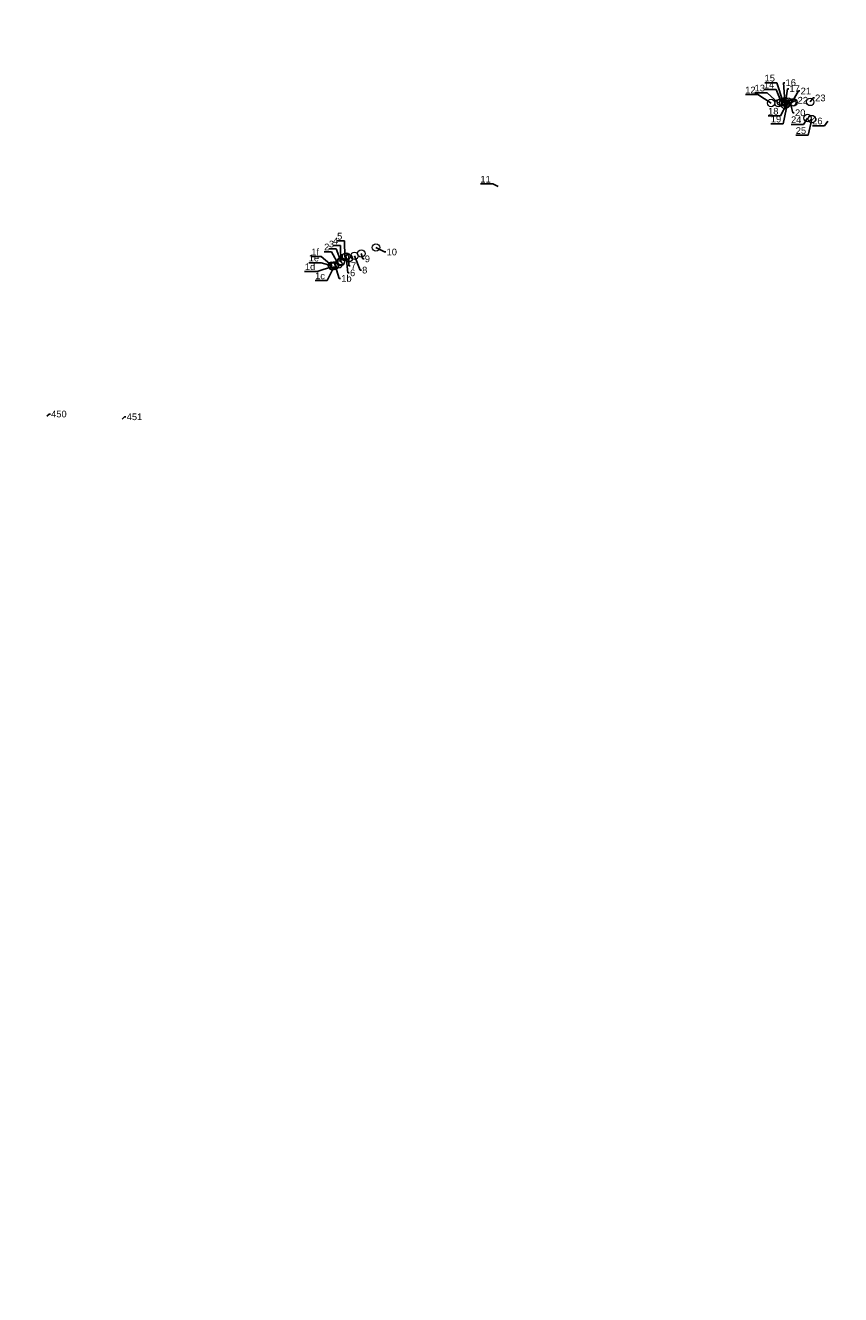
# Model space of a CAD drawing. Extents: x 5550606 to 5555059, y 5709169 to 5713510.
# Tile 11 of 33: x 5551725 to 5551945, y 5711100 to 5711442. Entities that reach past the tile are written whole.
import ezdxf
from ezdxf import colors
from ezdxf.entities.mleader import LeaderData, LeaderLine
from ezdxf.math import Vec2, Vec3

# ---------------------------------------------------------------- set-up
doc = ezdxf.new("R2010")
doc.units = 0
doc.layers.add('z_drzewa', color=96, linetype='Continuous', lineweight=20)
doc.layers.add('z_drzewa-etykiety', color=96, linetype='Continuous', lineweight=9)
doc.layers.add('z_krzewy', color=102, linetype='Continuous')
doc.styles.add('Z_Opisy', font='arial.ttf', dxfattribs={"height": 1.2})

msp = doc.modelspace()

# ---------------------------------------------------------------- hatches: boundary and pattern name
at = {"layer": 'z_krzewy'}
h = msp.add_hatch(dxfattribs=at)
h.set_pattern_fill('GOST_GLASS', color=256, scale=0.2, style=0)
edge = h.paths.add_edge_path(flags=0)
edge.add_arc((5550761.54, 5713012.89), 1, 0, 360)
h.paths.add_polyline_path([(5550767.63, 5713087.78), (5550770.12, 5713087.39), (5550770.07, 5713087.08), (5550767.81, 5713071.02), (5550767.28, 5713066.11), (5550765.8, 5713055.98), (5550762.01, 5713039.19), (5550757.66, 5713008.72), (5550754.17, 5712985.46), (5550748.88, 5712955.64), (5550745.15, 5712930.49), (5550741.24, 5712902.93), (5550740.75, 5712899.67), (5550737.97, 5712900.04), (5550738.57, 5712903.94), (5550742.83, 5712930.84), (5550746.78, 5712955.93), (5550751.53, 5712985.76), (5550755.23, 5713009.36), (5550763.66, 5713063.15), (5550764.1, 5713066.01), (5550764.94, 5713071.22)], flags=16)
edge = h.paths.add_edge_path()
edge.add_line((5550792.87, 5713210.34), (5550791.95, 5713205.42))
edge.add_line((5550791.95, 5713205.42), (5550794.32, 5713205.05))
edge.add_line((5550794.32, 5713205.05), (5550795.09, 5713209.99))
edge.add_line((5550795.09, 5713209.99), (5550792.88, 5713210.33))
edge.add_line((5550731.26, 5712827.38), (5550730.36, 5712822.28))
edge.add_line((5550730.36, 5712822.28), (5550733.33, 5712821.88))
edge.add_line((5550733.33, 5712821.88), (5550734.16, 5712826.99))
edge.add_line((5550734.16, 5712826.99), (5550731.26, 5712827.37))
edge.add_line((5553907.12, 5710758.21), (5553906.77, 5710759.41))
edge.add_line((5553906.77, 5710759.41), (5553906.55, 5710760.38))
edge.add_line((5553906.55, 5710760.38), (5553906.38, 5710761.26))
edge.add_line((5553906.38, 5710761.26), (5553906.22, 5710762.77))
edge.add_line((5553906.22, 5710762.77), (5553906.12, 5710766.51))
edge.add_line((5553906.12, 5710766.51), (5553906.03, 5710771.28))
edge.add_line((5553906.03, 5710771.28), (5553905.92, 5710777.5))
edge.add_line((5553905.92, 5710777.5), (5553905.77, 5710784.82))
edge.add_line((5553905.77, 5710784.82), (5553905.62, 5710794.17))
edge.add_line((5553905.62, 5710794.17), (5553905.32, 5710809.7))
edge.add_line((5553905.32, 5710809.7), (5553903.92, 5710834.46))
edge.add_line((5553903.92, 5710834.46), (5553903.54, 5710838))
edge.add_line((5553903.54, 5710838), (5553905.59, 5710837.61))
edge.add_line((5553905.59, 5710837.61), (5553905.32, 5710833.12))
edge.add_line((5553905.32, 5710833.12), (5553905.19, 5710820.9))
edge.add_line((5553905.19, 5710820.9), (5553906.2, 5710801.94))
edge.add_line((5553906.2, 5710801.94), (5553906.52, 5710791.72))
edge.add_line((5553906.52, 5710791.72), (5553906.84, 5710779.2))
edge.add_line((5553906.84, 5710779.2), (5553907.02, 5710767.56))
edge.add_line((5553907.02, 5710767.56), (5553907.36, 5710763.06))
edge.add_line((5553907.36, 5710763.06), (5553907.82, 5710758.16))
edge.add_line((5553907.82, 5710758.16), (5553907.11, 5710758.21))

# ---------------------------------------------------------------- linework, layer by layer
at = {"layer": 'z_drzewa'}
for centre in [(5551926.12, 5711420.63), (5551928.12, 5711420.58), (5551928.79, 5711420.88), (5551929.4, 5711420.84), (5551929.85, 5711421.09), (5551929.89, 5711420.1), (5551930.32, 5711420.39), (5551930.66, 5711421.04), (5551931.78, 5711420.78), (5551932.15, 5711420.82), (5551936.66, 5711420.92), (5551935.94, 5711416.59), (5551937.1, 5711416.31), (5551819.69, 5711381.73), (5551810.21, 5711378.04), (5551810.22, 5711377.8), (5551811.3, 5711379.12), (5551811.69, 5711379.29), (5551812.39, 5711378.83), (5551813.9, 5711379.48), (5551815.74, 5711380.1), (5551807.83, 5711376.89), (5551807.9, 5711376.79), (5551807.99, 5711376.61), (5551808.46, 5711376.7), (5551808.67, 5711376.93), (5551809.62, 5711377.18)]:
    msp.add_circle(centre, 1, dxfattribs=at)

# ---------------------------------------------------------------- leaders
at = {"layer": 'z_drzewa-etykiety'}
ml = msp.add_multileader_mtext('Standard', dxfattribs=at)
ml.set_content('14', color=256, style='Z_Opisy')
ml.set_leader_properties()
ml.build(insert=Vec2(0, 0))
ml.multileader.update_dxf_attribs({"text_right_attachment_type": 6, "dogleg_length": 0.358, "arrow_head_size": 0})
ctx = ml.context
ctx.base_point, ctx.char_height, ctx.arrow_head_size, ctx.landing_gap_size, ctx.plane_origin = Vec3(5551924.37, 5711425.51), 1.8, 0, 0.2, Vec3(5551928.79, 5711420.94)
ctx.right_attachment, ctx.text_align_type = 6, 2
notes = []
notes.append((ctx, [(0, (1, 1, 0), (5551927.53, 5711424.25), (-1, 0), 0.358, [(0, [(5551928.79, 5711420.94)], 0, [])])]))
ctx.mtext.insert, ctx.mtext.alignment, ctx.mtext.flow_direction = Vec3(5551926.98, 5711426.41), 3, 5
ml = msp.add_multileader_mtext('Standard', dxfattribs=at)
ml.set_content('15', color=256, style='Z_Opisy')
ml.set_leader_properties()
ml.build(insert=Vec2(0, 0))
ml.multileader.update_dxf_attribs({"text_right_attachment_type": 6, "dogleg_length": 0.358, "arrow_head_size": 0})
ctx = ml.context
ctx.base_point, ctx.char_height, ctx.arrow_head_size, ctx.landing_gap_size, ctx.plane_origin = Vec3(5551924.53, 5711427.32), 1.8, 0, 0.2, Vec3(5551929.4, 5711420.84)
ctx.right_attachment, ctx.text_align_type = 6, 2
notes.append((ctx, [(1, (1, 1, 0), (5551927.71, 5711426.08), (-1, 0), 0.358, [(0, [(5551929.4, 5711420.84)], 0, [])])]))
ctx.mtext.insert, ctx.mtext.alignment, ctx.mtext.flow_direction = Vec3(5551927.16, 5711428.24), 3, 5
ml = msp.add_multileader_mtext('Standard', dxfattribs=at)
ml.set_content('16', color=256, style='Z_Opisy')
ml.set_leader_properties()
ml.build(insert=Vec2(0, 0))
ml.multileader.update_dxf_attribs({"text_right_attachment_type": 6, "dogleg_length": 0.358, "arrow_head_size": 0})
ctx = ml.context
ctx.base_point, ctx.char_height, ctx.arrow_head_size, ctx.landing_gap_size, ctx.plane_origin = Vec3(5551929.82, 5711426.1), 1.8, 0, 0.2, Vec3(5551929.85, 5711421.09)
ctx.right_attachment = 6
notes.append((ctx, [(0, (1, 1, 0), (5551929.46, 5711426.1), (1, 0), 0.358, [(0, [(5551929.85, 5711421.09)], 0, [])])]))
ctx.mtext.insert, ctx.mtext.flow_direction = Vec3(5551930.02, 5711427.02), 5
ml = msp.add_multileader_mtext('Standard', dxfattribs=at)
ml.set_content('12', color=256, style='Z_Opisy')
ml.set_leader_properties()
ml.build(insert=Vec2(0, 0))
ml.multileader.update_dxf_attribs({"text_right_attachment_type": 6, "dogleg_length": 0.358, "arrow_head_size": 0})
ctx = ml.context
ctx.base_point, ctx.char_height, ctx.arrow_head_size, ctx.landing_gap_size, ctx.plane_origin = Vec3(5551919.36, 5711424.14), 1.8, 0, 0.2, Vec3(5551926.12, 5711420.63)
ctx.right_attachment, ctx.text_align_type = 6, 2
notes.append((ctx, [(0, (1, 1, 0), (5551922.51, 5711422.88), (-1, 0), 0.358, [(0, [(5551926.12, 5711420.63)], 0, [])])]))
ctx.mtext.insert, ctx.mtext.alignment, ctx.mtext.flow_direction = Vec3(5551921.95, 5711425.04), 3, 5
ml = msp.add_multileader_mtext('Standard', dxfattribs=at)
ml.set_content('13', color=256, style='Z_Opisy')
ml.set_leader_properties()
ml.build(insert=Vec2(0, 0))
ml.multileader.update_dxf_attribs({"text_right_attachment_type": 6, "dogleg_length": 0.358, "arrow_head_size": 0})
ctx = ml.context
ctx.base_point, ctx.char_height, ctx.arrow_head_size, ctx.landing_gap_size, ctx.plane_origin = Vec3(5551921.86, 5711424.63), 1.8, 0, 0.2, Vec3(5551928.12, 5711420.58)
ctx.right_attachment, ctx.text_align_type = 6, 2
notes.append((ctx, [(0, (1, 1, 0), (5551925.03, 5711423.39), (-1, 0), 0.358, [(0, [(5551928.12, 5711420.58)], 0, [])])]))
ctx.mtext.insert, ctx.mtext.alignment, ctx.mtext.flow_direction = Vec3(5551924.47, 5711425.55), 3, 5
ml = msp.add_multileader_mtext('Standard', dxfattribs=at)
ml.set_content('17', color=256, style='Z_Opisy')
ml.set_leader_properties()
ml.build(insert=Vec2(0, 0))
ml.multileader.update_dxf_attribs({"text_right_attachment_type": 6, "dogleg_length": 0.358, "arrow_head_size": 0})
ctx = ml.context
ctx.base_point, ctx.char_height, ctx.arrow_head_size, ctx.landing_gap_size, ctx.plane_origin = Vec3(5551930.86, 5711424.47), 1.8, 0, 0.2, Vec3(5551929.89, 5711420.14)
ctx.right_attachment = 6
notes.append((ctx, [(0, (1, 1, 0), (5551930.5, 5711424.47), (1, 0), 0.358, [(0, [(5551929.89, 5711420.14)], 0, [])])]))
ctx.mtext.insert, ctx.mtext.flow_direction = Vec3(5551931.06, 5711425.37), 5
ml = msp.add_multileader_mtext('Standard', dxfattribs=at)
ml.set_content('21', color=256, style='Z_Opisy')
ml.set_leader_properties()
ml.build(insert=Vec2(0, 0))
ml.multileader.update_dxf_attribs({"text_right_attachment_type": 6, "dogleg_length": 0.358, "arrow_head_size": 0})
ctx = ml.context
ctx.base_point, ctx.char_height, ctx.arrow_head_size, ctx.landing_gap_size, ctx.plane_origin = Vec3(5551933.88, 5711423.87), 1.8, 0, 0.2, Vec3(5551931.73, 5711420.78)
ctx.right_attachment = 6
notes.append((ctx, [(0, (1, 1, 0), (5551933.52, 5711423.87), (1, 0), 0.358, [(0, [(5551931.73, 5711420.78)], 0, [])])]))
ctx.mtext.insert, ctx.mtext.flow_direction = Vec3(5551934.08, 5711424.77), 5
ml = msp.add_multileader_mtext('Standard', dxfattribs=at)
ml.set_content('18', color=256, style='Z_Opisy')
ml.set_leader_properties()
ml.build(insert=Vec2(0, 0))
ml.multileader.update_dxf_attribs({"text_right_attachment_type": 6, "dogleg_length": 0.358, "arrow_head_size": 0})
ctx = ml.context
ctx.base_point, ctx.char_height, ctx.arrow_head_size, ctx.landing_gap_size, ctx.plane_origin = Vec3(5551925.49, 5711418.4), 1.8, 0, 0.2, Vec3(5551930.32, 5711420.41)
ctx.right_attachment, ctx.text_align_type = 6, 2
notes.append((ctx, [(0, (1, 1, 0), (5551928.66, 5711417.16), (-1, 0), 0.358, [(0, [(5551930.32, 5711420.41)], 0, [])])]))
ctx.mtext.insert, ctx.mtext.alignment, ctx.mtext.flow_direction = Vec3(5551928.1, 5711419.32), 3, 5
ml = msp.add_multileader_mtext('Standard', dxfattribs=at)
ml.set_content('19', color=256, style='Z_Opisy')
ml.set_leader_properties()
ml.build(insert=Vec2(0, 0))
ml.multileader.update_dxf_attribs({"text_right_attachment_type": 6, "dogleg_length": 0.358, "arrow_head_size": 0})
ctx = ml.context
ctx.base_point, ctx.char_height, ctx.arrow_head_size, ctx.landing_gap_size, ctx.plane_origin = Vec3(5551926.23, 5711416.29), 1.8, 0, 0.2, Vec3(5551930.66, 5711421.04)
ctx.right_attachment, ctx.text_align_type = 6, 2
notes.append((ctx, [(0, (1, 1, 0), (5551929.4, 5711415.04), (-1, 0), 0.358, [(0, [(5551930.66, 5711421.04)], 0, [])])]))
ctx.mtext.insert, ctx.mtext.alignment, ctx.mtext.flow_direction = Vec3(5551928.84, 5711417.2), 3, 5
ml = msp.add_multileader_mtext('Standard', dxfattribs=at)
ml.set_content('20', color=256, style='Z_Opisy')
ml.set_leader_properties()
ml.build(insert=Vec2(0, 0))
ml.multileader.update_dxf_attribs({"text_right_attachment_type": 6, "dogleg_length": 0.358, "arrow_head_size": 0})
ctx = ml.context
ctx.base_point, ctx.char_height, ctx.arrow_head_size, ctx.landing_gap_size, ctx.plane_origin = Vec3(5551932.36, 5711417.99), 1.8, 0, 0.2, Vec3(5551931.33, 5711420.54)
ctx.right_attachment = 6
notes.append((ctx, [(0, (1, 1, 0), (5551932, 5711417.99), (1, 0), 0.358, [(0, [(5551931.33, 5711420.54)], 0, [])])]))
ctx.mtext.insert, ctx.mtext.flow_direction = Vec3(5551932.56, 5711418.91), 5
ml = msp.add_multileader_mtext('Standard', dxfattribs=at)
ml.set_content('22', color=256, style='Z_Opisy')
ml.set_leader_properties()
ml.build(insert=Vec2(0, 0))
ml.multileader.update_dxf_attribs({"text_right_attachment_type": 6, "dogleg_length": 0.358, "arrow_head_size": 0})
ctx = ml.context
ctx.base_point, ctx.char_height, ctx.arrow_head_size, ctx.landing_gap_size, ctx.plane_origin = Vec3(5551933.07, 5711421.38), 1.8, 0, 0.2, Vec3(5551932.15, 5711420.84)
ctx.right_attachment = 6
notes.append((ctx, [(0, (1, 1, 0), (5551932.71, 5711421.38), (1, 0), 0.358, [(0, [(5551932.15, 5711420.84)], 0, [])])]))
ctx.mtext.insert, ctx.mtext.flow_direction = Vec3(5551933.27, 5711422.28), 5
ml = msp.add_multileader_mtext('Standard', dxfattribs=at)
ml.set_content('23', color=256, style='Z_Opisy')
ml.set_leader_properties()
ml.build(insert=Vec2(0, 0))
ml.multileader.update_dxf_attribs({"text_right_attachment_type": 6, "dogleg_length": 0.358, "arrow_head_size": 0})
ctx = ml.context
ctx.base_point, ctx.char_height, ctx.arrow_head_size, ctx.landing_gap_size, ctx.plane_origin = Vec3(5551937.78, 5711421.99), 1.8, 0, 0.2, Vec3(5551936.66, 5711420.92)
ctx.right_attachment = 6
notes.append((ctx, [(0, (1, 1, 0), (5551937.43, 5711421.99), (1, 0), 0.358, [(0, [(5551936.66, 5711420.92)], 0, [])])]))
ctx.mtext.insert, ctx.mtext.flow_direction = Vec3(5551937.98, 5711422.91), 5
ml = msp.add_multileader_mtext('Standard', dxfattribs=at)
ml.set_content('24', color=256, style='Z_Opisy')
ml.set_leader_properties()
ml.build(insert=Vec2(0, 0))
ml.multileader.update_dxf_attribs({"text_right_attachment_type": 6, "dogleg_length": 0.358, "arrow_head_size": 0})
ctx = ml.context
ctx.base_point, ctx.char_height, ctx.arrow_head_size, ctx.landing_gap_size, ctx.plane_origin = Vec3(5551931.49, 5711416.13), 1.8, 0, 0.2, Vec3(5551935.94, 5711416.59)
ctx.right_attachment, ctx.text_align_type = 6, 2
notes.append((ctx, [(0, (1, 1, 0), (5551934.85, 5711414.87), (-1, 0), 0.358, [(0, [(5551935.94, 5711416.59)], 0, [])])]))
ctx.mtext.insert, ctx.mtext.alignment, ctx.mtext.flow_direction = Vec3(5551934.29, 5711417.03), 3, 5
ml = msp.add_multileader_mtext('Standard', dxfattribs=at)
ml.set_content('25', color=256, style='Z_Opisy')
ml.set_leader_properties()
ml.build(insert=Vec2(0, 0))
ml.multileader.update_dxf_attribs({"text_right_attachment_type": 6, "dogleg_length": 0.358, "arrow_head_size": 0})
ctx = ml.context
ctx.base_point, ctx.char_height, ctx.arrow_head_size, ctx.landing_gap_size, ctx.plane_origin = Vec3(5551932.74, 5711413.2), 1.8, 0, 0.2, Vec3(5551937.1, 5711416.31)
ctx.right_attachment, ctx.text_align_type = 6, 2
notes.append((ctx, [(0, (1, 1, 0), (5551936.12, 5711411.96), (-1, 0), 0.358, [(0, [(5551937.1, 5711416.31)], 0, [])])]))
ctx.mtext.insert, ctx.mtext.alignment, ctx.mtext.flow_direction = Vec3(5551935.56, 5711414.12), 3, 5
ml = msp.add_multileader_mtext('Standard', dxfattribs=at)
ml.set_content('26', color=256, style='Z_Opisy')
ml.set_leader_properties()
ml.build(insert=Vec2(0, 0))
ml.multileader.update_dxf_attribs({"text_right_attachment_type": 6, "dogleg_length": 0.358, "arrow_head_size": 0})
ctx = ml.context
ctx.base_point, ctx.char_height, ctx.arrow_head_size, ctx.landing_gap_size, ctx.plane_origin = Vec3(5551937.17, 5711415.76), 1.8, 0, 0.2, Vec3(5551941.44, 5711415.77)
ctx.right_attachment, ctx.text_align_type = 6, 2
notes.append((ctx, [(0, (1, 1, 0), (5551940.54, 5711414.52), (-1, 0), 0.358, [(0, [(5551941.44, 5711415.77)], 0, [])])]))
ctx.mtext.insert, ctx.mtext.alignment, ctx.mtext.flow_direction = Vec3(5551939.98, 5711416.68), 3, 5
ml = msp.add_multileader_mtext('Standard', dxfattribs=at)
ml.set_content('11', color=256, style='Z_Opisy')
ml.set_leader_properties()
ml.build(insert=Vec2(0, 0))
ml.multileader.update_dxf_attribs({"text_right_attachment_type": 6, "dogleg_length": 0.358, "arrow_head_size": 0})
ctx = ml.context
ctx.base_point, ctx.char_height, ctx.arrow_head_size, ctx.landing_gap_size, ctx.plane_origin = Vec3(5551848.34, 5711400.12), 1.8, 0, 0.2, Vec3(5551852.6, 5711398.14)
ctx.right_attachment, ctx.text_align_type = 6, 2
notes.append((ctx, [(1, (1, 1, 0), (5551851.16, 5711398.86), (-1, 0), 0.358, [(0, [(5551852.6, 5711398.14)], 0, [])])]))
ctx.mtext.insert, ctx.mtext.alignment, ctx.mtext.flow_direction = Vec3(5551850.6, 5711401.02), 3, 5
ml = msp.add_multileader_mtext('Standard', dxfattribs=at)
ml.set_content('5', color=256, style='Z_Opisy')
ml.set_leader_properties()
ml.build(insert=Vec2(0, 0))
ml.multileader.update_dxf_attribs({"text_right_attachment_type": 6, "dogleg_length": 0.358, "arrow_head_size": 0})
ctx = ml.context
ctx.base_point, ctx.char_height, ctx.arrow_head_size, ctx.landing_gap_size, ctx.plane_origin = Vec3(5551809.23, 5711384.77), 1.8, 0, 0.2, Vec3(5551811.3, 5711379.12)
ctx.right_attachment, ctx.text_align_type = 6, 2
notes.append((ctx, [(0, (1, 1, 0), (5551811.18, 5711383.53), (-1, 0), 0.358, [(0, [(5551811.3, 5711379.12)], 0, [])])]))
ctx.mtext.insert, ctx.mtext.alignment, ctx.mtext.flow_direction = Vec3(5551810.62, 5711385.69), 3, 5
ml = msp.add_multileader_mtext('Standard', dxfattribs=at)
ml.set_content('2', color=256, style='Z_Opisy')
ml.set_leader_properties()
ml.build(insert=Vec2(0, 0))
ml.multileader.update_dxf_attribs({"text_right_attachment_type": 6, "dogleg_length": 0.358, "arrow_head_size": 0})
ctx = ml.context
ctx.base_point, ctx.char_height, ctx.arrow_head_size, ctx.landing_gap_size, ctx.plane_origin = Vec3(5551805.74, 5711381.87), 1.8, 0, 0.2, Vec3(5551809.62, 5711377.18)
ctx.right_attachment, ctx.text_align_type = 6, 2
notes.append((ctx, [(0, (1, 1, 0), (5551807.69, 5711380.61), (-1, 0), 0.358, [(0, [(5551809.62, 5711377.18)], 0, [])])]))
ctx.mtext.insert, ctx.mtext.alignment, ctx.mtext.flow_direction = Vec3(5551807.13, 5711382.77), 3, 5
ml = msp.add_multileader_mtext('Standard', dxfattribs=at)
ml.set_content('3', color=256, style='Z_Opisy')
ml.set_leader_properties()
ml.build(insert=Vec2(0, 0))
ml.multileader.update_dxf_attribs({"text_right_attachment_type": 6, "dogleg_length": 0.358, "arrow_head_size": 0})
ctx = ml.context
ctx.base_point, ctx.char_height, ctx.arrow_head_size, ctx.landing_gap_size, ctx.plane_origin = Vec3(5551807.03, 5711382.64), 1.8, 0, 0.2, Vec3(5551810.22, 5711378.03)
ctx.right_attachment, ctx.text_align_type = 6, 2
notes.append((ctx, [(0, (1, 1, 0), (5551808.97, 5711381.4), (-1, 0), 0.358, [(0, [(5551810.22, 5711378.03)], 0, [])])]))
ctx.mtext.insert, ctx.mtext.alignment, ctx.mtext.flow_direction = Vec3(5551808.41, 5711383.56), 3, 5
ml = msp.add_multileader_mtext('Standard', dxfattribs=at)
ml.set_content('4', color=256, style='Z_Opisy')
ml.set_leader_properties()
ml.build(insert=Vec2(0, 0))
ml.multileader.update_dxf_attribs({"text_right_attachment_type": 6, "dogleg_length": 0.358, "arrow_head_size": 0})
ctx = ml.context
ctx.base_point, ctx.char_height, ctx.arrow_head_size, ctx.landing_gap_size, ctx.plane_origin = Vec3(5551808.11, 5711383.52), 1.8, 0, 0.2, Vec3(5551810.22, 5711377.8)
ctx.right_attachment, ctx.text_align_type = 6, 2
notes.append((ctx, [(0, (1, 1, 0), (5551810.11, 5711382.26), (-1, 0), 0.358, [(0, [(5551810.22, 5711377.8)], 0, [])])]))
ctx.mtext.insert, ctx.mtext.alignment, ctx.mtext.flow_direction = Vec3(5551809.55, 5711384.42), 3, 5
ml = msp.add_multileader_mtext('Standard', dxfattribs=at)
ml.set_content('1e', color=256, style='Z_Opisy')
ml.set_leader_properties()
ml.build(insert=Vec2(0, 0))
ml.multileader.update_dxf_attribs({"text_right_attachment_type": 6, "dogleg_length": 0.358, "arrow_head_size": 0})
ctx = ml.context
ctx.base_point, ctx.char_height, ctx.arrow_head_size, ctx.landing_gap_size, ctx.plane_origin = Vec3(5551801.76, 5711378.86), 1.8, 0, 0.2, Vec3(5551807.9, 5711376.79)
ctx.right_attachment, ctx.text_align_type = 6, 2
notes.append((ctx, [(0, (1, 1, 0), (5551804.93, 5711377.62), (-1, 0), 0.358, [(0, [(5551807.9, 5711376.79)], 0, [])])]))
ctx.mtext.insert, ctx.mtext.alignment, ctx.mtext.flow_direction = Vec3(5551804.37, 5711379.78), 3, 5
ml = msp.add_multileader_mtext('Standard', dxfattribs=at)
ml.set_content('1f', color=256, style='Z_Opisy')
ml.set_leader_properties()
ml.build(insert=Vec2(0, 0))
ml.multileader.update_dxf_attribs({"text_right_attachment_type": 6, "dogleg_length": 0.358, "arrow_head_size": 0})
ctx = ml.context
ctx.base_point, ctx.char_height, ctx.arrow_head_size, ctx.landing_gap_size, ctx.plane_origin = Vec3(5551802.26, 5711380.53), 1.8, 0, 0.2, Vec3(5551807.83, 5711376.89)
ctx.right_attachment, ctx.text_align_type = 6, 2
notes.append((ctx, [(0, (1, 1, 0), (5551804.93, 5711379.27), (-1, 0), 0.358, [(0, [(5551807.83, 5711376.89)], 0, [])])]))
ctx.mtext.insert, ctx.mtext.alignment, ctx.mtext.flow_direction = Vec3(5551804.37, 5711381.43), 3, 5
ml = msp.add_multileader_mtext('Standard', dxfattribs=at)
ml.set_content('6', color=256, style='Z_Opisy')
ml.set_leader_properties()
ml.build(insert=Vec2(0, 0))
ml.multileader.update_dxf_attribs({"text_right_attachment_type": 6, "dogleg_length": 0.358, "arrow_head_size": 0})
ctx = ml.context
ctx.base_point, ctx.char_height, ctx.arrow_head_size, ctx.landing_gap_size, ctx.plane_origin = Vec3(5551812.51, 5711374.9), 1.8, 0, 0.2, Vec3(5551811.69, 5711379.29)
ctx.right_attachment = 6
notes.append((ctx, [(0, (1, 1, 0), (5551812.15, 5711374.9), (1, 0), 0.358, [(0, [(5551811.69, 5711379.29)], 0, [])])]))
ctx.mtext.insert, ctx.mtext.flow_direction = Vec3(5551812.71, 5711375.82), 5
ml = msp.add_multileader_mtext('Standard', dxfattribs=at)
ml.set_content('7', color=256, style='Z_Opisy')
ml.set_leader_properties()
ml.build(insert=Vec2(0, 0))
ml.multileader.update_dxf_attribs({"text_right_attachment_type": 6, "dogleg_length": 0.358, "arrow_head_size": 0})
ctx = ml.context
ctx.base_point, ctx.char_height, ctx.arrow_head_size, ctx.landing_gap_size, ctx.plane_origin = Vec3(5551812.75, 5711376.83), 1.8, 0, 0.2, Vec3(5551812.39, 5711378.83)
ctx.right_attachment = 6
notes.append((ctx, [(0, (1, 1, 0), (5551812.39, 5711376.83), (1, 0), 0.358, [(0, [(5551812.39, 5711378.83)], 0, [])])]))
ctx.mtext.insert, ctx.mtext.flow_direction = Vec3(5551812.95, 5711377.73), 5
ml = msp.add_multileader_mtext('Standard', dxfattribs=at)
ml.set_content('8', color=256, style='Z_Opisy')
ml.set_leader_properties()
ml.build(insert=Vec2(0, 0))
ml.multileader.update_dxf_attribs({"text_right_attachment_type": 6, "dogleg_length": 0.358, "arrow_head_size": 0})
ctx = ml.context
ctx.base_point, ctx.char_height, ctx.arrow_head_size, ctx.landing_gap_size, ctx.plane_origin = Vec3(5551815.76, 5711375.63), 1.8, 0, 0.2, Vec3(5551813.9, 5711379.48)
ctx.right_attachment = 6
notes.append((ctx, [(0, (1, 1, 0), (5551815.4, 5711375.63), (1, 0), 0.358, [(0, [(5551813.9, 5711379.48)], 0, [])])]))
ctx.mtext.insert, ctx.mtext.flow_direction = Vec3(5551815.96, 5711376.55), 5
ml = msp.add_multileader_mtext('Standard', dxfattribs=at)
ml.set_content('9', color=256, style='Z_Opisy')
ml.set_leader_properties()
ml.build(insert=Vec2(0, 0))
ml.multileader.update_dxf_attribs({"text_right_attachment_type": 6, "dogleg_length": 0.358, "arrow_head_size": 0})
ctx = ml.context
ctx.base_point, ctx.char_height, ctx.arrow_head_size, ctx.landing_gap_size, ctx.plane_origin = Vec3(5551816.48, 5711378.66), 1.8, 0, 0.2, Vec3(5551815.74, 5711380.1)
ctx.right_attachment = 6
notes.append((ctx, [(0, (1, 1, 0), (5551816.12, 5711378.66), (1, 0), 0.358, [(0, [(5551815.74, 5711380.1)], 0, [])])]))
ctx.mtext.insert, ctx.mtext.flow_direction = Vec3(5551816.68, 5711379.58), 5
ml = msp.add_multileader_mtext('Standard', dxfattribs=at)
ml.set_content('10', color=256, style='Z_Opisy')
ml.set_leader_properties()
ml.build(insert=Vec2(0, 0))
ml.multileader.update_dxf_attribs({"text_right_attachment_type": 6, "dogleg_length": 0.358, "arrow_head_size": 0})
ctx = ml.context
ctx.base_point, ctx.char_height, ctx.arrow_head_size, ctx.landing_gap_size, ctx.plane_origin = Vec3(5551822.35, 5711380.53), 1.8, 0, 0.2, Vec3(5551819.68, 5711381.73)
ctx.right_attachment = 6
notes.append((ctx, [(0, (1, 1, 0), (5551821.99, 5711380.53), (1, 0), 0.358, [(0, [(5551819.68, 5711381.73)], 0, [])])]))
ctx.mtext.insert, ctx.mtext.flow_direction = Vec3(5551822.55, 5711381.44), 5
ml = msp.add_multileader_mtext('Standard', dxfattribs=at)
ml.set_content('1d', color=256, style='Z_Opisy')
ml.set_leader_properties()
ml.build(insert=Vec2(0, 0))
ml.multileader.update_dxf_attribs({"text_right_attachment_type": 6, "dogleg_length": 0.358, "arrow_head_size": 0})
ctx = ml.context
ctx.base_point, ctx.char_height, ctx.arrow_head_size, ctx.landing_gap_size, ctx.plane_origin = Vec3(5551800.79, 5711376.54), 1.8, 0, 0.2, Vec3(5551807.99, 5711376.61)
ctx.right_attachment, ctx.text_align_type = 6, 2
notes.append((ctx, [(0, (1, 1, 0), (5551803.89, 5711375.3), (-1, 0), 0.358, [(0, [(5551807.99, 5711376.61)], 0, [])])]))
ctx.mtext.insert, ctx.mtext.alignment, ctx.mtext.flow_direction = Vec3(5551803.34, 5711377.46), 3, 5
ml = msp.add_multileader_mtext('Standard', dxfattribs=at)
ml.set_content('1c', color=256, style='Z_Opisy')
ml.set_leader_properties()
ml.build(insert=Vec2(0, 0))
ml.multileader.update_dxf_attribs({"text_right_attachment_type": 6, "dogleg_length": 0.358, "arrow_head_size": 0})
ctx = ml.context
ctx.base_point, ctx.char_height, ctx.arrow_head_size, ctx.landing_gap_size, ctx.plane_origin = Vec3(5551803.41, 5711374.1), 1.8, 0, 0.2, Vec3(5551808.46, 5711376.66)
ctx.right_attachment, ctx.text_align_type = 6, 2
notes.append((ctx, [(0, (1, 1, 0), (5551806.52, 5711372.85), (-1, 0), 0.358, [(0, [(5551808.46, 5711376.66)], 0, [])])]))
ctx.mtext.insert, ctx.mtext.alignment, ctx.mtext.flow_direction = Vec3(5551805.96, 5711375.01), 3, 5
ml = msp.add_multileader_mtext('Standard', dxfattribs=at)
ml.set_content('1b', color=256, style='Z_Opisy')
ml.set_leader_properties()
ml.build(insert=Vec2(0, 0))
ml.multileader.update_dxf_attribs({"text_right_attachment_type": 6, "dogleg_length": 0.358, "arrow_head_size": 0})
ctx = ml.context
ctx.base_point, ctx.char_height, ctx.arrow_head_size, ctx.landing_gap_size, ctx.plane_origin = Vec3(5551810.14, 5711373.41), 1.8, 0, 0.2, Vec3(5551808.67, 5711376.93)
ctx.right_attachment = 6
notes.append((ctx, [(0, (1, 1, 0), (5551809.79, 5711373.41), (1, 0), 0.358, [(0, [(5551808.67, 5711376.93)], 0, [])])]))
ctx.mtext.insert, ctx.mtext.flow_direction = Vec3(5551810.34, 5711374.33), 5
ml = msp.add_multileader_mtext('Standard', dxfattribs=at)
ml.set_content('450', color=256, style='Z_Opisy')
ml.set_leader_properties()
ml.build(insert=Vec2(0, 0))
ml.multileader.update_dxf_attribs({"text_right_attachment_type": 6, "dogleg_length": 0.358, "arrow_head_size": 0})
ctx = ml.context
ctx.base_point, ctx.char_height, ctx.arrow_head_size, ctx.landing_gap_size, ctx.plane_origin = Vec3(5551731.98, 5711336.89), 1.8, 0, 0.2, Vec3(5551731.06, 5711336.32)
ctx.right_attachment = 6
notes.append((ctx, [(0, (1, 1, 0), (5551731.63, 5711336.89), (1, 0), 0.358, [(0, [(5551731.06, 5711336.32)], 0, [])])]))
ctx.mtext.insert, ctx.mtext.flow_direction = Vec3(5551732.18, 5711337.8), 5
ml = msp.add_multileader_mtext('Standard', dxfattribs=at)
ml.set_content('451', color=256, style='Z_Opisy')
ml.set_leader_properties()
ml.build(insert=Vec2(0, 0))
ml.multileader.update_dxf_attribs({"text_right_attachment_type": 6, "dogleg_length": 0.358, "arrow_head_size": 0})
ctx = ml.context
ctx.base_point, ctx.char_height, ctx.arrow_head_size, ctx.landing_gap_size, ctx.plane_origin = Vec3(5551752.35, 5711336.14), 1.8, 0, 0.2, Vec3(5551751.34, 5711335.52)
ctx.right_attachment = 6
notes.append((ctx, [(0, (1, 1, 0), (5551751.99, 5711336.14), (1, 0), 0.358, [(0, [(5551751.34, 5711335.52)], 0, [])])]))
ctx.mtext.insert, ctx.mtext.flow_direction = Vec3(5551752.55, 5711337.06), 5
for ctx, leaders in notes:
    for number, flags, end, landing, length, lines in leaders:
        leader = LeaderData()
        leader.index, (leader.has_last_leader_line, leader.has_dogleg_vector, leader.attachment_direction) = number, flags
        leader.last_leader_point, leader.dogleg_vector, leader.dogleg_length = Vec3(end), Vec3(landing), length
        for number, points, colour, breaks in lines:
            line = LeaderLine()
            line.index, line.vertices, line.color, line.breaks = number, Vec3.list(points), colors.encode_raw_color(colour), breaks
            leader.lines.append(line)
        ctx.leaders.append(leader)

doc.saveas('drawing.dxf')
